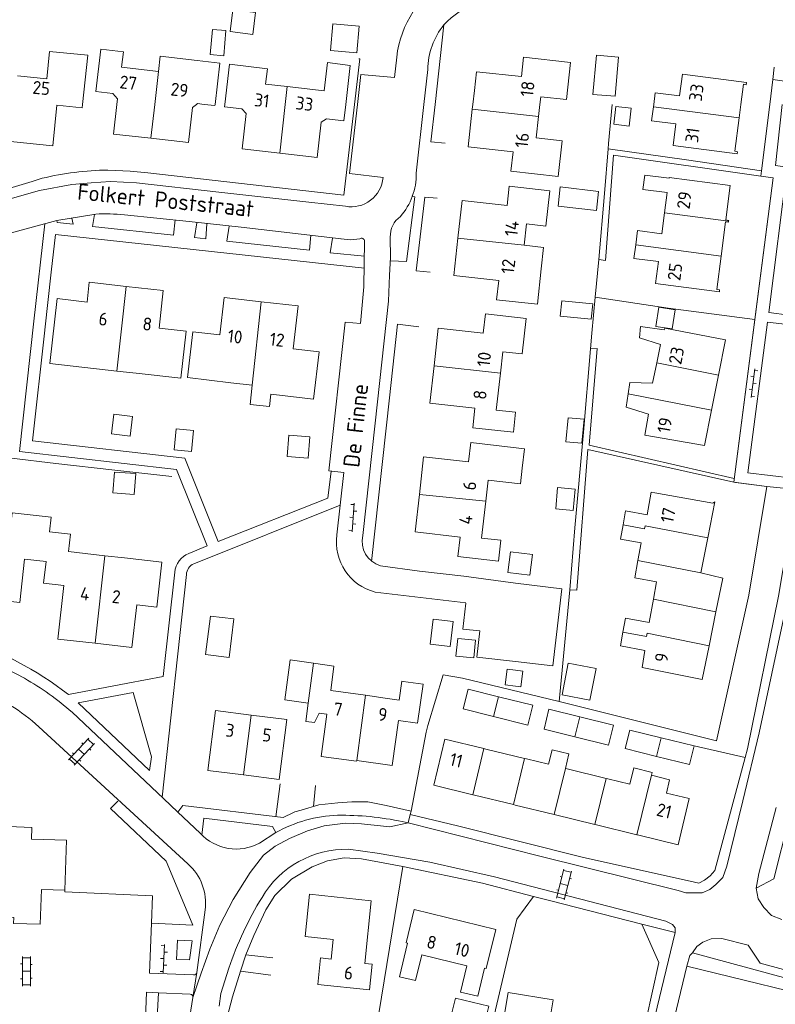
# Model space of a CAD drawing. Header units: metres. Extents: x 157366 to 159470, y 577030 to 578469.
# Tile 27 of 35: x 159023 to 159140, y 577361 to 577513. Entities that reach past the tile are written whole.
import ezdxf

# ---------------------------------------------------------------- set-up
doc = ezdxf.new("R2010")
doc.units = ezdxf.units.M
doc.header["$MEASUREMENT"] = 0
for name, color, linetype, lineweight in [('Gbkn_B01_hoofdgebouw', 1, 'Continuous', 18), ('Gbkn_B02_bijgebouw', 1, 'Continuous', 18), ('Gbkn_B04_kunstwerk', 252, 'Continuous', 18), ('Gbkn_B07_tussenmuur', 252, 'Continuous', 18), ('Gbkn_B11_dakrand', 1, 'Continuous', 18), ('Gbkn_B14_dakrand bijgebouw', 1, 'Continuous', 18), ('Gbkn_S02_open verharding', 252, 'Continuous', 18), ('Gbkn_T05_schutting', 252, 'Continuous', 18), ('Gbkn_T20_overige afscheiding', 252, 'Continuous', 18), ('Gbkn_V00_kant verharding', 252, 'Continuous', 18), ('Gbkn_Z02_huisnummer', 252, 'Continuous', 18), ('Gbkn_Z06_straatnaam', 7, 'Continuous', 18)]:
    doc.layers.add(name, color=color, linetype=linetype, lineweight=lineweight)
doc.styles.add('NLCS-ISO-M1000-T25', font='NLCS-ISO.ttf', dxfattribs={"height": 2.5})

msp = doc.modelspace()

# ---------------------------------------------------------------- linework, layer by layer
at = {"layer": 'Gbkn_B01_hoofdgebouw', "flags": 128}
for points in [[(159044.9, 577505.06), (159039.21, 577505.72), (159039.49, 577508.11), (159036.01, 577508.52), (159035.23, 577501.96), (159037.89, 577501.65)], [(159023.16, 577504.4), (159027.66, 577503.94), (159028.09, 577508.15)], [(159028.09, 577508.15), (159034.01, 577507.56), (159033.2, 577500)], [(159053.63, 577500), (159054.38, 577506.36), (159050.88, 577506.77)], [(159093.64, 577502.12), (159093.97, 577505.04), (159100.9, 577504.27), (159101.23, 577507.27), (159108.5, 577506.46)], [(159064.77, 577502.73), (159061.44, 577503.12), (159061.72, 577505.5), (159055.85, 577506.19), (159055.12, 577500)], [(159074.49, 577506.01), (159070.99, 577506.43), (159070.48, 577502.06), (159064.77, 577502.73)], [(159073.79, 577500), (159074.49, 577506.01)], [(159103.77, 577500), (159103.9, 577501.18), (159107.87, 577500.74), (159108.5, 577506.46)], [(159121.31, 577500), (159121.54, 577501.77), (159125.3, 577501.29), (159125.77, 577504.65), (159135.64, 577503.36), (159135.59, 577503.03), (159135.15, 577503.09), (159134.75, 577500)], [(159037.89, 577501.65), (159038.59, 577500.84), (159038.49, 577500)], [(159093.41, 577500), (159093.64, 577502.12)], [(159033.13, 577499.44), (159029.25, 577499.85), (159028.59, 577493.58)], [(159033.2, 577500), (159033.13, 577499.44)], [(159038.49, 577500), (159037.97, 577495.42)], [(159049.55, 577494.1), (159050.17, 577499.54), (159050.79, 577500)], [(159050.79, 577500), (159050.95, 577500.12), (159051.95, 577500)], [(159051.95, 577500), (159053.61, 577499.81)], [(159053.61, 577499.81), (159053.63, 577500)], [(159055.12, 577500), (159055.08, 577499.63), (159057.76, 577499.32)], [(159057.76, 577499.32), (159058.43, 577498.57), (159057.83, 577493.14)], [(159073.49, 577497.47), (159073.79, 577500)], [(159092.68, 577493.45), (159093.33, 577499.24)], [(159093.33, 577499.24), (159093.41, 577500)], [(159103.56, 577498.13), (159103.77, 577500)], [(159134.48, 577497.92), (159133.81, 577492.76), (159134.25, 577492.7), (159134.21, 577492.37), (159124.32, 577493.65), (159124.75, 577497), (159120.99, 577497.48), (159121.27, 577499.64)], [(159121.27, 577499.64), (159121.31, 577500)], [(159134.75, 577500), (159134.48, 577497.92)], [(159073.49, 577497.47), (159070.83, 577497.79), (159070, 577497.25), (159069.39, 577491.82)], [(159103.19, 577494.82), (159103.56, 577498.13)], [(159037.97, 577495.42), (159043.74, 577494.76)], [(159043.74, 577494.76), (159049.55, 577494.1)], [(159103.19, 577494.82), (159107.17, 577494.38), (159106.56, 577488.88)], [(159022.07, 577494.25), (159028.59, 577493.58)], [(159057.83, 577493.14), (159063.62, 577492.48)], [(159092.68, 577493.45), (159099.61, 577492.68), (159099.28, 577489.69)], [(159063.62, 577492.48), (159069.39, 577491.82)], [(159106.56, 577488.88), (159099.28, 577489.69)], [(159123, 577483.28), (159123.4, 577486.41), (159119.63, 577486.89), (159119.92, 577489.1), (159123.69, 577488.62), (159123.7, 577488.73), (159133.13, 577487.48), (159132.42, 577482.17), (159132.88, 577482.11), (159132.86, 577481.97)], [(159099.02, 577487.38), (159098.68, 577484.4), (159091.75, 577485.19)], [(159101.35, 577478.26), (159101.71, 577481.57), (159104.69, 577481.24), (159105.29, 577486.68), (159099.02, 577487.38)], [(159091.11, 577479.38), (159091.75, 577485.19)], [(159118.54, 577478.33), (159118.82, 577480.53), (159122.59, 577480.05), (159123, 577483.28)], [(159132.86, 577481.97), (159132.84, 577481.83), (159132.39, 577481.89), (159131.7, 577476.59)], [(159090.47, 577473.61), (159091.11, 577479.38)], [(159131.7, 577476.59), (159131.03, 577471.46), (159131.49, 577471.4), (159131.44, 577471.07), (159121.57, 577472.39), (159122.03, 577475.75), (159118.27, 577476.23), (159118.54, 577478.33)], [(159090.47, 577473.61), (159097.41, 577472.84), (159097.08, 577469.86), (159103.36, 577469.17), (159103.96, 577474.62)], [(159034.22, 577472.59), (159033.88, 577469.52)], [(159034.22, 577472.59), (159039.93, 577471.93)], [(159039.93, 577471.93), (159045.64, 577471.28)], [(159045.64, 577471.28), (159044.99, 577465.51), (159049.19, 577465.03), (159048.37, 577457.77), (159041.48, 577458.54)], [(159055.05, 577470.21), (159054.38, 577464.45), (159050.19, 577464.94), (159049.36, 577457.86), (159056.05, 577457.08)], [(159055.05, 577470.21), (159060.76, 577469.56)], [(159060.76, 577469.56), (159066.47, 577468.92)], [(159062.26, 577455.31), (159068.82, 577454.55), (159069.68, 577461.86), (159065.7, 577462.32), (159066.47, 577468.92)], [(159088.08, 577465.49), (159095.02, 577464.69), (159095.36, 577467.68)], [(159095.36, 577467.68), (159101.64, 577466.98), (159101.02, 577461.52), (159098.04, 577461.85), (159097.67, 577458.54)], [(159121.79, 577460.14), (159122.36, 577462.99), (159119.11, 577464.01), (159119.29, 577465.74), (159122.95, 577465.22), (159123.04, 577465.51), (159132.38, 577463.68), (159131.3, 577458.25)], [(159087.42, 577459.69), (159088.08, 577465.49)], [(159086.77, 577453.91), (159087.42, 577459.69)], [(159117.37, 577455.37), (159117.64, 577457.13), (159121.15, 577456.98), (159121.79, 577460.14)], [(159097.67, 577458.54), (159097.02, 577452.85), (159100.01, 577452.51), (159099.66, 577449.43), (159093.39, 577450.13), (159093.72, 577453.13), (159086.77, 577453.91)], [(159131.3, 577458.25), (159130.23, 577452.82)], [(159130.23, 577452.82), (159129.16, 577447.4), (159119.97, 577449.01), (159120.51, 577452.25), (159117.06, 577453.28), (159117.37, 577455.37)], [(159101.02, 577443.92), (159101.36, 577446.9), (159093.1, 577447.84), (159092.76, 577444.85), (159085.82, 577445.64)], [(159085.17, 577439.85), (159085.82, 577445.64)], [(159095.4, 577438.8), (159095.78, 577442.07)], [(159121.47, 577440.11), (159130.45, 577438.5), (159130.74, 577438.73), (159129.65, 577433.13)], [(159084.51, 577434.06), (159085.17, 577439.85)], [(159084.51, 577434.06), (159091.45, 577433.27), (159091.11, 577430.28), (159097.37, 577429.57), (159097.73, 577432.77), (159094.76, 577433.1), (159095.4, 577438.8)], [(159018.8, 577432.65), (159021.82, 577432.32), (159022.34, 577436.99), (159028.33, 577436.33), (159028.08, 577434.1), (159031.32, 577433.74)], [(159031.32, 577433.74), (159031.02, 577431.03), (159033.61, 577430.74)], [(159129.65, 577433.13), (159128.61, 577427.76)], [(159023.52, 577423.18), (159024.26, 577429.89)], [(159024.26, 577429.89), (159027.56, 577429.5)], [(159029.4, 577417.53), (159030.33, 577425.8), (159027.18, 577426.16), (159027.56, 577429.5)], [(159033.61, 577430.74), (159036.65, 577430.4)], [(159036.65, 577430.4), (159039.67, 577430.06)], [(159039.67, 577430.06), (159045.42, 577429.41)], [(159040.82, 577416.25), (159041.57, 577422.81), (159044.63, 577422.46), (159045.42, 577429.41)], [(159128.61, 577427.76), (159131.97, 577426.96), (159130.91, 577421.74)], [(159017.82, 577423.81), (159023.52, 577423.18)], [(159130.91, 577421.74), (159129.85, 577416.52)], [(159029.4, 577417.53), (159035.14, 577416.89)], [(159093.82, 577417.37), (159091.08, 577417.65), (159090.8, 577414.92), (159093.54, 577414.64), (159093.82, 577417.37)], [(159035.14, 577416.89), (159040.82, 577416.25)], [(159129.85, 577416.52), (159128.79, 577411.3), (159119.52, 577413.15), (159119.93, 577415.8)], [(159068.02, 577407.68), (159064.38, 577408.16), (159065.2, 577414.36), (159068.85, 577413.81)], [(159068.85, 577413.81), (159071.95, 577413.35)], [(159076.83, 577408.87), (159071.51, 577409.63), (159071.95, 577413.35)], [(159082.66, 577411.01), (159082.47, 577411.04)], [(159075.49, 577398.8), (159080.98, 577398.04), (159081.93, 577404.98), (159084.89, 577404.57), (159085.72, 577410.6)], [(159082.66, 577411.01), (159085.72, 577410.6)], [(159079.86, 577408.44), (159076.83, 577408.87)], [(159059.21, 577405.81), (159053.71, 577406.51), (159052.53, 577397.29), (159058.04, 577396.59)], [(159070.88, 577405.96), (159069.68, 577406.12), (159068.97, 577404.68), (159067.71, 577404.84), (159067.65, 577404.85), (159068.02, 577407.68)], [(159058.04, 577396.59), (159063.55, 577395.89), (159064.71, 577405.12), (159059.21, 577405.81)], [(159075.49, 577398.8), (159075.48, 577398.73), (159070.02, 577399.45), (159070.88, 577405.96)], [(159093.39, 577393.54), (159087.37, 577395.01), (159089.1, 577402.12), (159095.12, 577400.65)], [(159095.12, 577400.65), (159095.39, 577400.59), (159101.4, 577399.12)], [(159101.4, 577399.12), (159101.67, 577399.06)], [(159101.67, 577399.06), (159105.09, 577398.23)], [(159107.69, 577397.59), (159107.96, 577397.53)], [(159107.96, 577397.53), (159113.98, 577396.06)], [(159113.98, 577396.06), (159114.24, 577396)], [(159114.24, 577396), (159117.62, 577395.18)], [(159099.67, 577392.01), (159093.66, 577393.48), (159093.39, 577393.54)], [(159123.27, 577393.8), (159126.81, 577392.94), (159125.08, 577385.83), (159118.8, 577387.36)], [(159105.96, 577390.48), (159099.94, 577391.95), (159099.67, 577392.01)], [(159030.74, 577386.51), (159025.32, 577386.71), (159025.39, 577388.49), (159021.8, 577388.64), (159021.87, 577390.43)], [(159112.25, 577388.95), (159105.96, 577390.48)], [(159118.72, 577387.38), (159112.51, 577388.89), (159112.25, 577388.95)], [(159118.8, 577387.36), (159118.72, 577387.38)], [(159030.74, 577386.51), (159030.45, 577378.82), (159026.84, 577378.95), (159026.65, 577373.56), (159022.55, 577373.7), (159022.58, 577374.6), (159016.79, 577374.82), (159016.65, 577371.22), (159008.96, 577371.5), (159008.97, 577371.8)], [(159077.89, 577367.39), (159077.48, 577363.45), (159069.5, 577364.28), (159069.92, 577368.37), (159071.56, 577368.2), (159071.88, 577371.24), (159067.52, 577371.7), (159068.19, 577378.18), (159077.73, 577377.19), (159076.72, 577367.51), (159077.89, 577367.39)], [(159096.96, 577372.78), (159095.49, 577366.72), (159095.22, 577366.79), (159094.17, 577362.46), (159091.48, 577363.11), (159092.46, 577367.16), (159085.52, 577368.84), (159084.57, 577364.88), (159082.09, 577365.48), (159083.33, 577370.63), (159083.1, 577370.69), (159084.35, 577375.83), (159096.96, 577372.78)]]:
    msp.add_lwpolyline(points, dxfattribs=at)
at = {"layer": 'Gbkn_B02_bijgebouw', "flags": 128}
for points in [[(159096.61, 577405.59), (159091.92, 577406.76), (159092.67, 577409.82), (159097.35, 577408.66)], [(159097.35, 577408.66), (159102.65, 577407.35), (159101.89, 577404.29), (159096.61, 577405.59)], [(159109.16, 577402.48), (159104.39, 577403.66), (159105.14, 577406.71), (159109.91, 577405.54)], [(159109.91, 577405.54), (159115.1, 577404.26), (159114.35, 577401.2), (159109.16, 577402.48)], [(159121.74, 577399.46), (159116.91, 577400.65), (159117.61, 577403.51), (159122.44, 577402.33)], [(159122.44, 577402.33), (159127.56, 577401.07), (159126.86, 577398.21), (159121.74, 577399.46)], [(159105.81, 577361.9), (159105.19, 577358.23), (159098.26, 577359.39), (159098.87, 577363.06), (159105.81, 577361.9)]]:
    msp.add_lwpolyline(points, dxfattribs=at)
at = {"layer": 'Gbkn_B04_kunstwerk', "flags": 128}
msp.add_lwpolyline([(159101.13, 577412.6), (159100.83, 577410.17), (159100, 577410.28), (159098.4, 577410.5), (159098.7, 577412.91), (159100, 577412.74), (159101.13, 577412.6)], dxfattribs=at)
at = {"layer": 'Gbkn_B07_tussenmuur', "flags": 128}
for points in [[(159044.33, 577500), (159044.9, 577505.06)], [(159064.47, 577500), (159064.77, 577502.73)], [(159043.74, 577494.76), (159044.33, 577500)], [(159063.62, 577492.48), (159064.47, 577500)], [(159093.33, 577499.24), (159103.56, 577498.13)], [(159134.48, 577497.92), (159121.27, 577499.64)], [(159132.86, 577481.97), (159123, 577483.28)], [(159091.11, 577479.38), (159101.35, 577478.26)], [(159131.7, 577476.59), (159118.54, 577478.33)], [(159039.93, 577471.93), (159038.48, 577458.88)], [(159060.76, 577469.56), (159059.37, 577456.68)], [(159087.42, 577459.69), (159097.67, 577458.54)], [(159121.79, 577460.14), (159131.3, 577458.25)], [(159117.37, 577455.37), (159130.23, 577452.82)], [(159085.17, 577439.85), (159095.4, 577438.8)], [(159129.65, 577433.13), (159119.99, 577435.03), (159119.9, 577434.54), (159116.58, 577435.14)], [(159035.14, 577416.89), (159036.65, 577430.4)], [(159128.61, 577427.76), (159118.87, 577429.67)], [(159130.91, 577421.74), (159121.27, 577423.7)], [(159129.85, 577416.52), (159120.31, 577418.46), (159120.22, 577417.96), (159116.57, 577418.63)], [(159068.02, 577407.68), (159068.85, 577413.81)], [(159075.49, 577398.8), (159076.83, 577408.87)], [(159097.35, 577408.66), (159096.61, 577405.59)], [(159059.21, 577405.81), (159058.04, 577396.59)], [(159109.91, 577405.54), (159109.16, 577402.48)], [(159122.44, 577402.33), (159121.74, 577399.46)], [(159095.12, 577400.65), (159093.39, 577393.54)], [(159101.4, 577399.12), (159099.67, 577392.01)], [(159107.69, 577397.59), (159105.96, 577390.48)], [(159113.98, 577396.06), (159112.25, 577388.95)], [(159120.95, 577396.54), (159118.72, 577387.38)]]:
    msp.add_lwpolyline(points, dxfattribs=at)
at = {"layer": 'Gbkn_B11_dakrand', "flags": 128}
for points in [[(159044.9, 577505.06), (159045.18, 577507.44), (159050.88, 577506.77)], [(159101.35, 577478.26), (159104.33, 577477.93), (159103.96, 577474.62)], [(159038.48, 577458.88), (159028.17, 577460.03), (159029.29, 577470.04), (159033.88, 577469.52)], [(159041.48, 577458.54), (159038.48, 577458.88)], [(159056.05, 577457.08), (159059.37, 577456.68)], [(159059.37, 577456.68), (159059.05, 577453.73), (159062.04, 577453.43), (159062.26, 577455.31)], [(159095.78, 577442.07), (159100.74, 577441.5), (159101.02, 577443.92)], [(159116.58, 577435.14), (159116.98, 577437.33), (159120.3, 577436.72), (159120.93, 577440.2), (159121.47, 577440.11)], [(159118.87, 577429.67), (159119.36, 577432.38), (159116.18, 577432.96), (159116.58, 577435.14)], [(159121.27, 577423.7), (159121.76, 577426.36), (159118.38, 577426.98), (159118.87, 577429.67)], [(159116.57, 577418.63), (159116.96, 577420.77), (159120.62, 577420.11), (159121.27, 577423.7)], [(159119.93, 577415.8), (159116.17, 577416.48), (159116.57, 577418.63)], [(159079.86, 577408.44), (159082.05, 577408.12), (159082.47, 577411.04)], [(159105.09, 577398.23), (159105.64, 577400.48), (159108.24, 577399.85), (159107.69, 577397.59)], [(159117.62, 577395.18), (159118.23, 577397.67), (159121.06, 577396.98), (159120.95, 577396.54)], [(159120.95, 577396.54), (159123.77, 577395.86), (159123.27, 577393.8)]]:
    msp.add_lwpolyline(points, dxfattribs=at)
at = {"layer": 'Gbkn_B14_dakrand bijgebouw', "flags": 128}
for points in [[(159056.39, 577514.58), (159055.98, 577511.21), (159059.45, 577510.79), (159059.86, 577514.15), (159056.39, 577514.58)], [(159054.97, 577507.48), (159052.89, 577507.67), (159053.23, 577511.56), (159055.32, 577511.37), (159054.97, 577507.48)], [(159071.43, 577508.32), (159075.49, 577507.95), (159075.86, 577512.06), (159071.8, 577512.43), (159071.43, 577508.32)], [(159111.94, 577501.54), (159115.37, 577501.24), (159115.9, 577507.28), (159112.47, 577507.58), (159111.94, 577501.54)], [(159115.15, 577496.92), (159117.52, 577496.64), (159117.84, 577499.42), (159115.47, 577499.69), (159115.15, 577496.92)], [(159112.82, 577486.56), (159112.47, 577483.61), (159106.55, 577484.31), (159106.9, 577487.26), (159112.82, 577486.56)], [(159111.92, 577469.23), (159111.68, 577466.86), (159106.9, 577467.36), (159107.14, 577469.72), (159111.92, 577469.23)], [(159122.08, 577468.7), (159121.64, 577465.75), (159124.16, 577465.37), (159124.6, 577468.32), (159122.08, 577468.7)], [(159037.65, 577449.17), (159040.56, 577448.84), (159040.91, 577451.87), (159038, 577452.2), (159037.65, 577449.17)], [(159108.11, 577451.68), (159110.57, 577451.45), (159110.21, 577447.74), (159107.76, 577447.98), (159108.11, 577451.68)], [(159047.34, 577446.75), (159050, 577446.49), (159050.31, 577449.71), (159047.66, 577449.97), (159047.34, 577446.75)], [(159064.75, 577445.68), (159067.98, 577445.42), (159068.25, 577448.73), (159065.02, 577449), (159064.75, 577445.68)], [(159041.14, 577439.83), (159041.39, 577443.05), (159038.14, 577443.3), (159037.89, 577440.08), (159041.14, 577439.83)], [(159109.2, 577440.65), (159108.91, 577437.39), (159106.19, 577437.64), (159106.48, 577440.9), (159109.2, 577440.65)], [(159102.6, 577430.57), (159102.19, 577427.38), (159098.8, 577427.81), (159099.21, 577431), (159102.6, 577430.57)], [(159052.17, 577415.16), (159055.79, 577414.7), (159056.54, 577420.64), (159052.92, 577421.1), (159052.17, 577415.16)], [(159086.85, 577416.74), (159089.92, 577416.38), (159090.38, 577420.27), (159087.3, 577420.62), (159086.85, 577416.74)], [(159107.17, 577408.94), (159111.48, 577408.11), (159112.43, 577412.99), (159108.12, 577413.82), (159107.17, 577408.94)], [(159095.88, 577360.94), (159095.18, 577358.04), (159090.02, 577359.28), (159090.72, 577362.18), (159095.88, 577360.94)]]:
    msp.add_lwpolyline(points, dxfattribs=at)
at = {"layer": 'Gbkn_S02_open verharding'}
for points in [[(159136.93, 577459.19), (159136.36, 577454.82)], [(159137.4, 577458.93), (159136.9, 577458.99)], [(159136.77, 577458), (159136.28, 577458.06)], [(159137.14, 577456.94), (159136.64, 577457.01)], [(159136.52, 577456.01), (159136.02, 577456.08)], [(159136.88, 577454.96), (159136.39, 577455.02)], [(159074.78, 577434.1), (159075.11, 577438.49)], [(159074.6, 577438.32), (159075.1, 577438.29)], [(159075.02, 577437.29), (159075.52, 577437.25)], [(159074.44, 577436.33), (159074.94, 577436.29)], [(159074.29, 577434.34), (159074.79, 577434.3)], [(159074.87, 577435.29), (159075.37, 577435.26)], [(159034.16, 577402.26), (159031.03, 577398.9)], [(159034.9, 577401.3), (159034.03, 577402.12)], [(159035.04, 577401.45), (159031.9, 577398.08)], [(159033.47, 577399.76), (159032.59, 577400.58)], [(159033.31, 577401.35), (159033.09, 577401.55)], [(159034.47, 577400.4), (159034.26, 577400.6)], [(159032.04, 577398.23), (159031.16, 577399.04)], [(159031.88, 577399.81), (159031.66, 577400.02)], [(159032.91, 577398.72), (159032.69, 577398.92)], [(159107.46, 577382.07), (159106.34, 577377.61)], [(159107.16, 577380.85), (159106.86, 577380.93)], [(159108.58, 577381.58), (159107.41, 577381.87)], [(159108.63, 577381.77), (159107.5, 577377.31)], [(159108.06, 577379.54), (159106.9, 577379.84)], [(159108.63, 577380.58), (159108.34, 577380.66)], [(159106.64, 577378.82), (159106.35, 577378.89)], [(159107.55, 577377.51), (159106.38, 577377.8)], [(159108.07, 577378.36), (159107.78, 577378.43)], [(159045.33, 577370.28), (159045.83, 577370.26)], [(159045.64, 577366.06), (159045.84, 577370.46)], [(159023.94, 577364.01), (159023.94, 577368.61)], [(159025.14, 577364.01), (159025.14, 577368.61)], [(159045.79, 577369.26), (159046.29, 577369.24)], [(159023.64, 577367.46), (159023.94, 577367.46)], [(159023.94, 577368.41), (159025.14, 577368.41)], [(159025.14, 577367.36), (159025.44, 577367.36)], [(159045.24, 577368.28), (159045.74, 577368.26)], [(159045.69, 577367.26), (159046.19, 577367.24)], [(159023.94, 577366.31), (159025.14, 577366.31)], [(159045.15, 577366.29), (159045.65, 577366.26)], [(159023.64, 577365.16), (159023.94, 577365.16)], [(159023.94, 577364.21), (159025.14, 577364.21)], [(159025.14, 577365.26), (159025.44, 577365.26)]]:
    msp.add_lwpolyline(points, dxfattribs=at)
at = {"layer": 'Gbkn_T05_schutting', "flags": 128}
msp.add_lwpolyline([(159022.24, 577445.46), (159029.08, 577444.64), (159038.15, 577443.61), (159046.99, 577442.61)], dxfattribs=at)
at = {"layer": 'Gbkn_T20_overige afscheiding', "flags": 128}
for points in [[(159139.68, 577503.83), (159139.92, 577505.75)], [(159114.29, 577493.14), (159114.36, 577493.96), (159114.92, 577500)], [(159111.54, 577462.32), (159111.75, 577464.74), (159112.28, 577470.27), (159112.84, 577476.07)], [(159112.28, 577470.27), (159123.55, 577468.59), (159136.91, 577466.83)], [(159088.85, 577412.03), (159091.83, 577411.49), (159106.72, 577407.9), (159108.37, 577425.11)], [(159086.2, 577403.19), (159086.45, 577404.2), (159088.85, 577412.03)], [(159083.89, 577390.99), (159086.2, 577403.19)], [(159055.53, 577359.25), (159078.1, 577354.76), (159082.59, 577382.48)], [(159094.87, 577351.62), (159100.19, 577374.34), (159102.76, 577377.87)], [(159119.48, 577373.6), (159122.08, 577367.67), (159120.14, 577358.83)]]:
    msp.add_lwpolyline(points, dxfattribs=at)
at = {"layer": 'Gbkn_V00_kant verharding'}
for points in [[(159089.75, 577519.35, 0.247421), (159081.68, 577507.28)], [(159094.07, 577515.53, 0.134387), (159088.95, 577512.27)], [(159088.95, 577512.27, 0.16638), (159086.44, 577505.37)], [(159001.61, 577483.46, 0.061759), (159026.96, 577488.6)], [(159039.65, 577482.96, 0.038521), (159035.22, 577483.08)], [(159082.23, 577482.7, 0.254438), (159080.67, 577479.52)], [(159076.71, 577478.9, 0.564215), (159075.95, 577479.28)], [(159076.42, 577433.52, 0.397105), (159079.14, 577428.86)], [(159049.57, 577430.76, 0.27079), (159047.41, 577427.84)], [(159031.57, 577406.27, 0.051049), (159024.23, 577411.49)], [(159026.44, 577404.03, 0.098306), (159017.2, 577409.68)], [(159072.55, 577390.38, 0.120327), (159063, 577387.69)], [(159082.53, 577389.4, 0.054316), (159072.55, 577390.38)], [(159051.35, 577387.63, 0.347712), (159060.49, 577386.09)], [(159074.22, 577385.13, 0.270145), (159060.88, 577377.71)], [(159052.09, 577375.78, 0.250511), (159049.45, 577382.87)], [(159060.88, 577377.71, 0.056973), (159055.76, 577366.79)], [(159050.32, 577365.78, 0.389971), (159050.84, 577366.15)], [(159050.21, 577362.25, 0.441786), (159049.8, 577362.81)]]:
    msp.add_lwpolyline(points, format="xyb", dxfattribs=at)
at = {"layer": 'Gbkn_V00_kant verharding', "flags": 128}
for points in [[(159087.59, 577500), (159088.95, 577512.27)], [(159075.14, 577500), (159075.96, 577507.02), (159075.84, 577507.01)], [(159081.31, 577504.12), (159081.68, 577507.28)], [(159085.85, 577500), (159086.44, 577505.37)], [(159075.61, 577500), (159076.14, 577504.59), (159081.31, 577504.12)], [(159139.21, 577500), (159139.68, 577503.83)], [(159139.68, 577503.83), (159152.7, 577502)], [(159037.08, 577489.87), (159040.54, 577489.68), (159043.26, 577489.42), (159073.52, 577486.01), (159075.14, 577500)], [(159079.55, 577488.72), (159074.36, 577489.32), (159075.61, 577500)], [(159084.69, 577489.38), (159085.85, 577500)], [(159089.15, 577493.99), (159086.95, 577494.22), (159087.59, 577500)], [(159137.84, 577488.9), (159137.94, 577489.74), (159139.21, 577500)], [(159142.21, 577467.5), (159139.1, 577467.9), (159141.9, 577490.29), (159140.1, 577490.59), (159141.15, 577500)], [(159112.84, 577476.07), (159112.84, 577476.09), (159113.72, 577486.24), (159114.29, 577493.14)], [(159114.29, 577493.14), (159126.39, 577491.44), (159137.94, 577489.74)], [(159112.84, 577476.07), (159113.86, 577475.92), (159115.13, 577492.17), (159137.84, 577488.9), (159139.72, 577488.65)], [(159139.72, 577488.65), (159133.67, 577441.73), (159136.91, 577466.83), (159139.72, 577488.65)], [(159000, 577481.54), (159006.58, 577482.21), (159013.49, 577483.29), (159017.43, 577484.13), (159026.56, 577486.71), (159031.54, 577487.65), (159034.5, 577487.91), (159037.48, 577488.08)], [(159037.48, 577488.09), (159041.51, 577487.92), (159054.23, 577486.46), (159068.13, 577484.91)], [(159080.7, 577475.89), (159083.17, 577475.76), (159084.44, 577485.72), (159083.99, 577485.82)], [(159086.83, 577474.11), (159084.68, 577474.33), (159086.01, 577485.69), (159087.89, 577485.53)], [(159068.13, 577484.91), (159073.74, 577484.29)], [(159022.03, 577480.15), (159029.24, 577482.09), (159035.22, 577483.08)], [(159029.24, 577482.09), (159029.27, 577481.8), (159031.73, 577481.51), (159031.55, 577482.43)], [(159047.49, 577482.18), (159047.22, 577479.81), (159034.74, 577481.17), (159035.06, 577483.04)], [(159039.65, 577482.96), (159049.64, 577481.95), (159057.66, 577481.04), (159073.08, 577479.27)], [(159025.68, 577466.56), (159027.36, 577481.6)], [(159052.39, 577481.58), (159052.21, 577479.25), (159050.48, 577479.46), (159050.83, 577481.71)], [(159068.39, 577479.81), (159068.19, 577477.51), (159055.46, 577478.92), (159055.83, 577481.23)], [(159028.35, 577474.12), (159029.04, 577479.93), (159076.69, 577474.73)], [(159076.67, 577476.59), (159071.42, 577477.11), (159071.76, 577479.38)], [(159076.42, 577433.52), (159078.33, 577450.86), (159080.4, 577469.65), (159080.56, 577473.68), (159080.7, 577476.39), (159080.67, 577479.52)], [(159076.71, 577478.9), (159076.58, 577471.88), (159076.06, 577466.21), (159073.7, 577466.42), (159071.17, 577443.51), (159073.51, 577443.21), (159072.44, 577433.61)], [(159073.06, 577479.28), (159074.51, 577479.13), (159075.95, 577479.28)], [(159027.38, 577465.21), (159028.35, 577474.12)], [(159049.57, 577430.76), (159052.41, 577431.92), (159047.7, 577443.7), (159023.49, 577446.49), (159025.68, 577466.55)], [(159077.79, 577429.48), (159080.53, 577454.76), (159081.78, 577466.09), (159085.09, 577465.7)], [(159143.47, 577442.29), (159142.72, 577442.37), (159135.83, 577443.17), (159138.89, 577466.4), (159145.9, 577465.61), (159145.37, 577461.14), (159146.24, 577461.02), (159143.47, 577442.29)], [(159071.57, 577443.45), (159071.03, 577439.29), (159054.12, 577432.59), (159048.98, 577445.42), (159025.48, 577448.13), (159027.39, 577465.2)], [(159109.14, 577434.69), (159110.47, 577449.47), (159111.54, 577462.32)], [(159133.75, 577442.32), (159111.38, 577447.43), (159112.6, 577462.33), (159111.54, 577462.32)], [(159133.67, 577441.73), (159111.17, 577446.77), (159109.46, 577425.09), (159108.37, 577425.11), (159109.14, 577434.69)], [(159072.6, 577392.29), (159074.73, 577392.45), (159077.21, 577392.44), (159080.06, 577391.88), (159083.89, 577390.99), (159083.76, 577390.48), (159083.41, 577389.19), (159103.72, 577384.06), (159125.08, 577378.79), (159126.25, 577378.43), (159127.72, 577378.43), (159128.81, 577378.43), (159129.95, 577378.94), (159130.92, 577379.7), (159131.96, 577380.79), (159132.62, 577382.54), (159135.07, 577392.59), (159137.61, 577403.07), (159142.3, 577425.24), (159145.58, 577442.04), (159143.47, 577442.29)], [(159138.75, 577441.06), (159133.67, 577441.73), (159133.93, 577441.69), (159138.75, 577441.06)], [(159106.72, 577407.9), (159131.02, 577401.84), (159136, 577424.29), (159138.75, 577441.06)], [(159135.42, 577399.29), (159135.78, 577400.64), (159140.57, 577424.17), (159143.37, 577440.6), (159138.75, 577441.06)], [(159050.35, 577429.15), (159072.94, 577438.18)], [(159040.18, 577410.72), (159045.65, 577411.79), (159047.41, 577427.84)], [(159079.14, 577428.86), (159085.16, 577428.03)], [(159085.16, 577428.03), (159092.03, 577427.23)], [(159045.48, 577393.14), (159049.22, 577427.51)], [(159092.32, 577423.07), (159091.87, 577419.08), (159094.47, 577418.81), (159094.05, 577414.77), (159100, 577414.08), (159105.73, 577413.42), (159107.16, 577425.28), (159100, 577426.15), (159092.03, 577427.23)], [(159078.34, 577424.79), (159092.34, 577423.12)], [(159000, 577418.8), (159003.44, 577418.47), (159008.39, 577417.71), (159014.11, 577415.98), (159018.12, 577414.45), (159021.57, 577412.9), (159024.23, 577411.49)], [(159031.01, 577408.97), (159040.18, 577410.72)], [(159043.54, 577397.28), (159032.51, 577407.69), (159041.01, 577409.29), (159043.84, 577399.38)], [(159031.57, 577406.27), (159045.66, 577392.97)], [(159026.44, 577404.03), (159049.45, 577382.87)], [(159083.76, 577390.48), (159091.02, 577388.75), (159110.5, 577383.88), (159126.93, 577380.21), (159128.3, 577379.9), (159129.14, 577380.38), (159130.03, 577381.04), (159130.74, 577381.88), (159135.42, 577399.29), (159127.56, 577401.07)], [(159043.84, 577399.38), (159043.54, 577397.28)], [(159137.14, 577379.13), (159139.84, 577380.55), (159144.47, 577398.88), (159142.22, 577399.52)], [(159063.02, 577390.15), (159063.67, 577395.2)], [(159068.8, 577391.72), (159069.15, 577394.98)], [(159045.66, 577392.97), (159047.89, 577390.87), (159051.34, 577387.61)], [(159046.1, 577383.27), (159037.53, 577391.41), (159038.63, 577392.54)], [(159047.89, 577390.87), (159048.66, 577391.88), (159064.13, 577390.01), (159065.74, 577390.82)], [(159065.74, 577390.82), (159065.94, 577390.88), (159066.92, 577391.17), (159069.63, 577391.97), (159072.6, 577392.29)], [(159140.2, 577391.55), (159137.55, 577381.39), (159137.14, 577379.13), (159137.42, 577377.51), (159138.31, 577376.16), (159139.5, 577374.94), (159141.08, 577374.28)], [(159051.61, 577387.31), (159051.91, 577389.92), (159062.48, 577388.65), (159063, 577387.69)], [(159050.21, 577362.25), (159051.49, 577366.03), (159052.82, 577369.71), (159054.37, 577373.42), (159056.45, 577377.38), (159059.05, 577381.54), (159061.13, 577384.2), (159062.93, 577385.6), (159065.12, 577386.79), (159067.89, 577387.98), (159070.48, 577388.74), (159073.78, 577389.14), (159076.22, 577389.04), (159080.59, 577388.58), (159083.41, 577389.19), (159082.53, 577389.4)], [(159060.49, 577386.09), (159063, 577387.69)], [(159121.47, 577359.28), (159124.64, 577372.29), (159119.48, 577373.6), (159105.24, 577377.23), (159102.76, 577377.87), (159094.88, 577379.88), (159082.59, 577382.48), (159076.24, 577383.66), (159073.55, 577383.79), (159070.96, 577383.36), (159068.6, 577382.42), (159065.42, 577380.52), (159062.88, 577377.98), (159061.48, 577375.77), (159059.62, 577371.81), (159058.4, 577368.84), (159057.57, 577366.31), (159056.34, 577362.37), (159055.53, 577359.25)], [(159078.66, 577384.53), (159074.22, 577385.13)], [(159078.66, 577384.53), (159086.76, 577383.14), (159096.76, 577380.87), (159123.17, 577374.04), (159124.21, 577373.53), (159124.62, 577373.02), (159124.64, 577372.29)], [(159050.08, 577373.69), (159046.1, 577383.27)], [(159030.45, 577378.82), (159030.44, 577378.54)], [(159030.44, 577378.54), (159043.96, 577377.94)], [(159043.96, 577377.94), (159043.83, 577373.74)], [(159050.84, 577366.15), (159052.09, 577375.78)], [(159043.83, 577373.74), (159043.54, 577366.02)], [(159043.83, 577373.74), (159050.19, 577373.44)], [(159050.19, 577373.44), (159050.08, 577373.69)], [(159047.71, 577368.14), (159047.84, 577371.1)], [(159047.84, 577371.1), (159050.12, 577371.01)], [(159050.12, 577371.01), (159049.7, 577368.06)], [(159127.28, 577369.16), (159127.99, 577370.13), (159128.88, 577370.79), (159130.2, 577371.34), (159131.83, 577371.37), (159135.87, 577370.32), (159137.75, 577367.55), (159148.54, 577364.65), (159151.69, 577366.37), (159166.34, 577362.98), (159165.83, 577359.28), (159147.95, 577363.56), (159127.28, 577369.16)], [(159058.4, 577368.84), (159062.57, 577368.38)], [(159121.04, 577344.65), (159126.42, 577367.11), (159126.88, 577368.76), (159127.28, 577369.16)], [(159049.7, 577368.06), (159047.71, 577368.14)], [(159126.42, 577367.11), (159150.87, 577361.12), (159166.24, 577357.19)], [(159043.54, 577366.02), (159050.32, 577365.78)], [(159050.21, 577362.25), (159050.84, 577366.15)], [(159054.55, 577362.88), (159055.76, 577366.79)], [(159057.57, 577366.31), (159062.24, 577365.74)], [(159043.06, 577363.08), (159042.83, 577357.67)], [(159044.93, 577362.98), (159043.06, 577363.08)], [(159044.93, 577362.98), (159044.61, 577357.26)], [(159049.8, 577362.81), (159044.93, 577362.98)], [(159054.26, 577360.92), (159054.55, 577362.88)], [(159050.21, 577362.25), (159049.36, 577357.1)]]:
    msp.add_lwpolyline(points, dxfattribs=at)
at = {"layer": 'Gbkn_V00_kant verharding', "extrusion": (0, 0, -1)}
for points in [[(-159026.96, 577488.6, 0.053765), (-159037.08, 577489.87)], [(-159079.56, 577488.72, 0.445298), (-159073.74, 577484.29)], [(-159084.69, 577489.38, 0.182735), (-159082.23, 577482.7)], [(-159078.34, 577424.79, 0.383252), (-159072.44, 577433.61)], [(-159049.22, 577427.51, 0.283786), (-159050.35, 577429.15)], [(-159014.54, 577417.63, 0.090666), (-159031.01, 577408.97)]]:
    msp.add_lwpolyline(points, format="xyb", dxfattribs=at)

# ---------------------------------------------------------------- texts
at = {"layer": 'Gbkn_Z02_huisnummer', "style": 'NLCS-ISO-M1000-T25'}
for s, rotation, p in [('27', 353.2801, (159038.82, 577502.5)), ('18', 83.6851, (159102.7, 577501.09)), ('25', 354.2039, (159025.4, 577501.66)), ('29', 353.2801, (159046.69, 577501.4)), ('33', 82.0644, (159128.7, 577500.34)), ('31', 353.337, (159059.61, 577499.74)), ('33', 353.337, (159065.99, 577499.26)), ('16', 83.6851, (159101.87, 577493.21)), ('31', 82.6476, (159128.14, 577493.98)), ('29', 82.7613, (159126.84, 577483.75)), ('14', 83.6851, (159100.28, 577479.57)), ('12', 83.6851, (159099.74, 577473.78)), ('25', 82.2426, (159125.4, 577472.71)), ('6', 353.5143, (159035.58, 577465.98)), ('8', 353.5143, (159042.36, 577465.21)), ('10', 353.394, (159055.49, 577463.32)), ('12', 353.394, (159061.98, 577462.84)), ('23', 78.7013, (159125.54, 577459.77)), ('10', 83.5713, (159096.01, 577459.46)), ('8', 83.5713, (159095.43, 577454.38)), ('19', 80.5, (159123.8, 577449.2)), ('6', 83.5143, (159093.83, 577440.4)), ('17', 77.9933, (159124.29, 577435.32)), ('4', 83.5143, (159093.23, 577435.13)), ('4', 353.6282, (159032.73, 577423.6)), ('2', 353.6282, (159037.64, 577423.15)), ('9', 81.1972, (159123.42, 577413.85)), ('7', 353.2801, (159071.84, 577405.81)), ('9', 353.1663, (159078.69, 577405)), ('3', 352.875, (159055.16, 577402.55)), ('5', 352.7613, (159060.83, 577401.83)), ('11', 346.3528, (159089.68, 577398.11)), ('21', 346.3528, (159121.59, 577390.35)), ('8', 346.4084, (159086.12, 577369.98)), ('10', 346.4084, (159090.41, 577368.94)), ('6', 354.0899, (159073.46, 577365.13))]:
    msp.add_text(s, height=2, rotation=rotation, dxfattribs=at).set_placement(p)
at = {"layer": 'Gbkn_Z06_straatnaam', "style": 'NLCS-ISO-M1000-T25'}
for s, rotation, p in [('Folkert Poststraat', 354.3179, (159032.31, 577485.32)), ('De Finne', 83.7421, (159075.87, 577443.91))]:
    msp.add_text(s, height=2.5, rotation=rotation, dxfattribs=at).set_placement(p)

doc.saveas('drawing.dxf')
